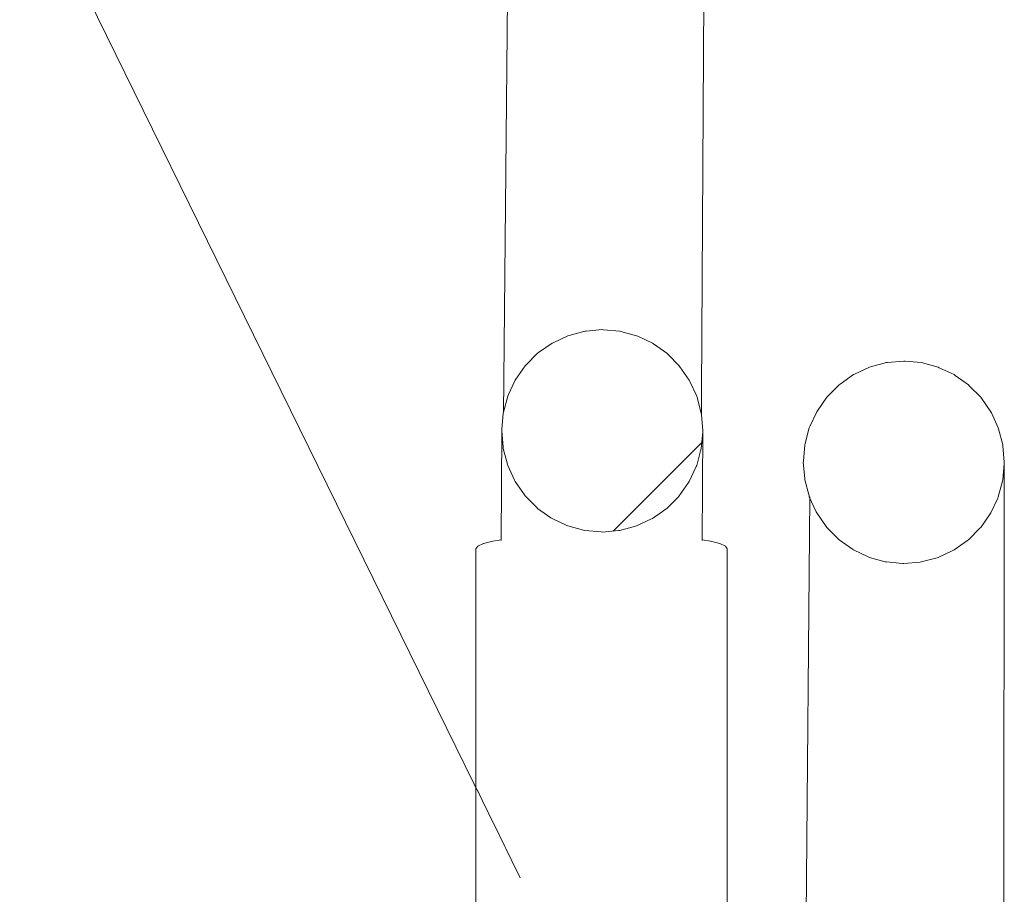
# Model space of a CAD drawing. Header units: millimetres. Extents: x 126830 to 197420, y -10585 to 21156.
# Tile 25 of 100: x 147592 to 147788, y 8903 to 9078. Entities that reach past the tile are written whole.
import ezdxf

# ---------------------------------------------------------------- set-up
doc = ezdxf.new("R2010")
doc.units = ezdxf.units.MM
doc.header["$MEASUREMENT"] = 0
doc.linetypes.add('Wipeout_Contour', pattern=[1000, 0, -1000])
for name, color, linetype in [('Popis', 7, 'Continuous'), ('Výplně - Povrchové', 7, 'Continuous'), ('Výplně – Řezové', 7, 'Continuous')]:
    doc.layers.add(name, color=color, linetype=linetype)

msp = doc.modelspace()

# ---------------------------------------------------------------- linework, layer by layer
at = {"color": 1, "linetype": 'Continuous', "lineweight": 13}
for p, q in [((147727.64, 8992.21), (147729.02, 9242.21)), ((147690.53, 9238.82), (147688.25, 8992.21)), ((147749.28, 8982.55), (147747.82, 8819.35))]:
    msp.add_line(p, q, dxfattribs=at)

# ---------------------------------------------------------------- wipeouts: each hides what was drawn before it
at = {"color": 254, "linetype": 'Wipeout_Contour', "lineweight": 0, "ltscale": 591997.626129}
msp.add_wipeout([(147726.64, 8988.6), (147726.74, 8988.82), (147726.62, 8967.18), (147726.62, 8967.16)], dxfattribs=at).dxf.layer = 'Výplně - Povrchové'
at = {"color": 254, "linetype": 'Wipeout_Contour', "lineweight": 0, "ltscale": 444163.553659}
msp.add_wipeout([(147787.95, 8989.2), (147787.95, 8842.71), (147787.82, 8819.35)], dxfattribs=at).dxf.layer = 'Výplně - Povrchové'
at = {"color": 254, "linetype": 'Wipeout_Contour', "lineweight": 0, "ltscale": 591852.710376}
msp.add_wipeout([(147690.52, 8985.86), (147690.63, 8985.64), (147690.51, 8964.17), (147690.5, 8964.19)], dxfattribs=at).dxf.layer = 'Výplně - Povrchové'
at = {"color": 254, "linetype": 'Wipeout_Contour', "lineweight": 0, "ltscale": 591990.958685}
msp.add_wipeout([(147725.27, 8985.64), (147725.15, 8964.17), (147725.14, 8964.16), (147725.13, 8985.44)], dxfattribs=at).dxf.layer = 'Výplně - Povrchové'
at = {"color": 254, "linetype": 'Wipeout_Contour', "lineweight": 0, "ltscale": 591859.981699}
msp.add_wipeout([(147692.49, 8982.96), (147692.63, 8982.76), (147692.51, 8961.51), (147692.5, 8961.53)], dxfattribs=at).dxf.layer = 'Výplně - Povrchové'
at = {"color": 254, "linetype": 'Wipeout_Contour', "lineweight": 0, "ltscale": 591981.949123}
msp.add_wipeout([(147723.27, 8982.76), (147723.15, 8961.51), (147723.14, 8961.5), (147723.1, 8982.59)], dxfattribs=at).dxf.layer = 'Výplně - Povrchové'
at = {"color": 254, "linetype": 'Wipeout_Contour', "lineweight": 0, "ltscale": 591868.892787}
msp.add_wipeout([(147694.92, 8980.45), (147695.09, 8980.28), (147694.98, 8959.24), (147694.96, 8959.25)], dxfattribs=at).dxf.layer = 'Výplně - Povrchové'
at = {"color": 254, "linetype": 'Wipeout_Contour', "lineweight": 0, "ltscale": 591971.317324}
msp.add_wipeout([(147720.8, 8980.28), (147720.69, 8959.24), (147720.67, 8959.23), (147720.61, 8980.14)], dxfattribs=at).dxf.layer = 'Výplně - Povrchové'
at = {"color": 254, "linetype": 'Wipeout_Contour', "lineweight": 0, "ltscale": 591879.611112}
msp.add_wipeout([(147697.95, 8978.26), (147697.83, 8957.4), (147697.81, 8957.41), (147697.75, 8978.4)], dxfattribs=at).dxf.layer = 'Výplně - Povrchové'
at = {"color": 254, "linetype": 'Wipeout_Contour', "lineweight": 0, "ltscale": 591891.746925}
msp.add_wipeout([(147700.89, 8976.88), (147701.11, 8976.78), (147700.99, 8956.05), (147700.97, 8956.06)], dxfattribs=at).dxf.layer = 'Výplně - Povrchové'
at = {"color": 254, "linetype": 'Wipeout_Contour', "lineweight": 0, "ltscale": 591959.314725}
msp.add_wipeout([(147717.95, 8978.26), (147717.83, 8957.4), (147717.81, 8957.39), (147717.73, 8978.16)], dxfattribs=at).dxf.layer = 'Výplně - Povrchové'
at = {"color": 254, "linetype": 'Wipeout_Contour', "lineweight": 0, "ltscale": 591904.900536}
msp.add_wipeout([(147704.24, 8975.93), (147704.47, 8975.87), (147704.36, 8955.23), (147704.34, 8955.24)], dxfattribs=at).dxf.layer = 'Výplně - Povrchové'
at = {"color": 254, "linetype": 'Wipeout_Contour', "lineweight": 0, "ltscale": 591918.657155}
msp.add_wipeout([(147707.71, 8975.58), (147707.95, 8975.56), (147707.84, 8954.96), (147707.81, 8954.97)], dxfattribs=at).dxf.layer = 'Výplně - Povrchové'
at = {"color": 254, "linetype": 'Wipeout_Contour', "lineweight": 0, "ltscale": 591932.590367}
msp.add_wipeout([(147711.18, 8975.85), (147711.42, 8975.87), (147711.31, 8955.23), (147711.28, 8955.23)], dxfattribs=at).dxf.layer = 'Výplně - Povrchové'
at = {"color": 254, "linetype": 'Wipeout_Contour', "lineweight": 0, "ltscale": 591946.279249}
msp.add_wipeout([(147714.79, 8976.78), (147714.67, 8956.05), (147714.65, 8956.05), (147714.56, 8976.72)], dxfattribs=at).dxf.layer = 'Výplně - Povrchové'
at = {"color": 254, "linetype": 'Wipeout_Contour', "lineweight": 0, "ltscale": 591923.42206}
msp.add_wipeout([(147732.82, 8972.21), (147732.82, 8142.67), (147732.44, 8142.67), (147732.44, 8972.74)], dxfattribs=at).dxf.layer = 'Výplně - Povrchové'

# ---------------------------------------------------------------- next in the draw order: linework, layer by layer
at = {"color": 1, "linetype": 'Continuous', "lineweight": 13}
msp.add_line((147787.93, 8989.2), (147787.82, 8819.35), dxfattribs=at)
at = {"color": 1, "linetype": 'Continuous', "lineweight": 13, "flags": 128}
msp.add_lwpolyline([(147787.93, 8989.2), (147787.64, 8985.94), (147787.58, 8985.71), (147786.74, 8982.55), (147786.64, 8982.33), (147785.27, 8979.37), (147785.13, 8979.17), (147783.27, 8976.49), (147783.1, 8976.32), (147780.8, 8974.01), (147780.61, 8973.87), (147777.95, 8971.99), (147777.73, 8971.89), (147774.79, 8970.51), (147774.56, 8970.45), (147771.42, 8969.6), (147771.18, 8969.58), (147767.95, 8969.29), (147767.71, 8969.31), (147764.48, 8969.6), (147764.24, 8969.66), (147761.11, 8970.51), (147760.89, 8970.61), (147757.95, 8971.99), (147757.75, 8972.13), (147755.09, 8974.01), (147754.92, 8974.18), (147752.63, 8976.49), (147752.49, 8976.69), (147750.63, 8979.37), (147750.53, 8979.59), (147749.15, 8982.55), (147749.09, 8982.79), (147748.25, 8985.94), (147748.23, 8986.19), (147747.95, 8989.44), (147747.97, 8989.68), (147748.25, 8992.94), (147748.32, 8993.18), (147749.15, 8996.33), (147749.26, 8996.55), (147750.63, 8999.51), (147750.77, 8999.72), (147752.63, 9002.39), (147752.8, 9002.57), (147755.09, 9004.87), (147755.29, 9005.02), (147757.95, 9006.89), (147758.17, 9006.99), (147761.11, 9008.37), (147761.35, 9008.44), (147764.48, 9009.28), (147764.72, 9009.31), (147767.95, 9009.59), (147768.19, 9009.57), (147771.42, 9009.28), (147771.66, 9009.22), (147774.79, 9008.38), (147775.01, 9008.27), (147777.95, 9006.89), (147778.15, 9006.75), (147780.8, 9004.88), (147780.98, 9004.7), (147783.27, 9002.39), (147783.41, 9002.19), (147785.27, 8999.52), (147785.37, 8999.29), (147786.74, 8996.33), (147786.81, 8996.1), (147787.64, 8992.94), (147787.67, 8992.7), (147787.95, 8989.44)], close=True, dxfattribs=at)

# ---------------------------------------------------------------- next in the draw order: wipeouts: each hides what was drawn before it
at = {"color": 254, "linetype": 'Wipeout_Contour', "lineweight": 0, "ltscale": 591844.275707}
msp.add_wipeout([(147688.25, 8992.21), (147688.13, 8970.43), (147688.13, 8970.45), (147688.23, 8992.46)], dxfattribs=at).dxf.layer = 'Výplně - Povrchové'
at = {"color": 254, "linetype": 'Wipeout_Contour', "lineweight": 0, "ltscale": 591920.486353}
msp.add_wipeout([(147732.44, 8972.74), (147732.44, 8142.67), (147731.32, 8142.67), (147731.32, 8973.25)], dxfattribs=at).dxf.layer = 'Výplně - Povrchové'

# ---------------------------------------------------------------- next in the draw order: linework, layer by layer
at = {"color": 1, "linetype": 'Continuous', "lineweight": 18}
for p, q in [((147732.82, 8972.21), (147732.44, 8972.74)), ((147732.82, 8142.67), (147732.82, 8972.21))]:
    msp.add_line(p, q, dxfattribs=at)

# ---------------------------------------------------------------- next in the draw order: wipeouts: each hides what was drawn before it
at = {"color": 254, "linetype": 'Wipeout_Contour', "lineweight": 0, "ltscale": 591843.877167}
msp.add_wipeout([(147687.95, 8995.71), (147688.23, 8992.46), (147688.13, 8970.45), (147687.83, 8973.88)], dxfattribs=at).dxf.layer = 'Výplně - Povrchové'
at = {"color": 254, "linetype": 'Wipeout_Contour', "lineweight": 0, "ltscale": 591914.628357}
msp.add_wipeout([(147731.32, 8973.25), (147731.32, 8142.67), (147729.48, 8142.67), (147729.48, 8973.74)], dxfattribs=at).dxf.layer = 'Výplně - Povrchové'

# ---------------------------------------------------------------- next in the draw order: linework, layer by layer
at = {"color": 1, "linetype": 'Continuous', "lineweight": 18}
msp.add_line((147732.44, 8972.74), (147731.32, 8973.25), dxfattribs=at)

# ---------------------------------------------------------------- next in the draw order: wipeouts: each hides what was drawn before it
at = {"color": 254, "linetype": 'Wipeout_Contour', "lineweight": 0, "ltscale": 591847.339892}
msp.add_wipeout([(147689.09, 8989.06), (147689.15, 8988.82), (147689.04, 8967.18), (147689.03, 8967.19)], dxfattribs=at).dxf.layer = 'Výplně - Povrchové'

# ---------------------------------------------------------------- next in the draw order: wipeouts: each hides what was drawn before it
at = {"color": 254, "linetype": 'Wipeout_Contour', "lineweight": 0, "ltscale": 739806.043045}
msp.add_wipeout([(147689.09, 8989.06), (147689.03, 8967.19), (147688.68, 8968.48), (147688.13, 8970.43), (147688.25, 8992.21)], dxfattribs=at).dxf.layer = 'Výplně - Povrchové'

# ---------------------------------------------------------------- next in the draw order: wipeouts: each hides what was drawn before it
at = {"color": 254, "linetype": 'Wipeout_Contour', "lineweight": 0, "ltscale": 591849.323257}
msp.add_wipeout([(147689.15, 8988.82), (147690.52, 8985.86), (147690.5, 8964.19), (147689.04, 8967.18)], dxfattribs=at).dxf.layer = 'Výplně - Povrchové'

# ---------------------------------------------------------------- next in the draw order: wipeouts: each hides what was drawn before it
at = {"color": 254, "linetype": 'Wipeout_Contour', "lineweight": 0, "ltscale": 739818.812571}
msp.add_wipeout([(147692.49, 8982.96), (147692.5, 8961.53), (147691.76, 8962.53), (147690.51, 8964.17), (147690.63, 8985.64)], dxfattribs=at).dxf.layer = 'Výplně - Povrchové'

# ---------------------------------------------------------------- next in the draw order: wipeouts: each hides what was drawn before it
at = {"color": 254, "linetype": 'Wipeout_Contour', "lineweight": 0, "ltscale": 591863.792676}
msp.add_wipeout([(147694.96, 8959.25), (147692.51, 8961.51), (147692.63, 8982.76), (147694.92, 8980.45)], dxfattribs=at).dxf.layer = 'Výplně - Povrchové'

# ---------------------------------------------------------------- next in the draw order: wipeouts: each hides what was drawn before it
at = {"color": 254, "linetype": 'Wipeout_Contour', "lineweight": 0, "ltscale": 739841.028193}
msp.add_wipeout([(147697.75, 8978.4), (147697.81, 8957.41), (147695.33, 8959.02), (147694.98, 8959.24), (147695.09, 8980.28)], dxfattribs=at).dxf.layer = 'Výplně - Povrchové'

# ---------------------------------------------------------------- next in the draw order: wipeouts: each hides what was drawn before it
at = {"color": 254, "linetype": 'Wipeout_Contour', "lineweight": 0, "ltscale": 739856.085612}
msp.add_wipeout([(147700.89, 8976.88), (147700.97, 8956.06), (147699.28, 8956.8), (147697.83, 8957.4), (147697.95, 8978.26)], dxfattribs=at).dxf.layer = 'Výplně - Povrchové'
at = {"color": 254, "linetype": 'Wipeout_Contour', "lineweight": 0, "ltscale": 4142099.654413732}
msp.add_wipeout([(147695.33, 8959.02), (147695.33, 8428.69), (147694.96, 8428.15), (147693.85, 8425.76), (147693.18, 8423.22), (147692.95, 8420.59), (147692.83, 8399.37), (147693.06, 8396.77), (147693.74, 8394.28), (147694.86, 8391.96), (147694.86, 8391.97), (147695.33, 8391.32), (147695.33, 8227.22), (147694.96, 8226.68), (147693.85, 8224.29), (147693.18, 8221.75), (147692.95, 8219.12), (147692.83, 8197.9), (147693.06, 8195.3), (147693.74, 8192.81), (147694.86, 8190.49), (147694.86, 8190.5), (147695.33, 8189.85), (147695.33, 8142.67), (147691.76, 8142.67), (147691.76, 8962.53), (147692.51, 8961.51), (147694.98, 8959.24)], dxfattribs=at).dxf.layer = 'Výplně - Povrchové'

# ---------------------------------------------------------------- next in the draw order: wipeouts: each hides what was drawn before it
at = {"color": 254, "linetype": 'Wipeout_Contour', "lineweight": 0, "ltscale": 739872.661073}
msp.add_wipeout([(147704.34, 8955.24), (147703.49, 8955.46), (147700.99, 8956.05), (147701.11, 8976.78), (147704.24, 8975.93)], dxfattribs=at).dxf.layer = 'Výplně - Povrchové'
at = {"color": 254, "linetype": 'Wipeout_Contour', "lineweight": 0, "ltscale": 887676.885391}
msp.add_wipeout([(147690.51, 8964.17), (147691.76, 8962.53), (147691.76, 8142.67), (147688.68, 8142.67), (147688.68, 8968.48), (147689.04, 8967.18)], dxfattribs=at).dxf.layer = 'Výplně - Povrchové'

# ---------------------------------------------------------------- next in the draw order: wipeouts: each hides what was drawn before it
at = {"color": 254, "linetype": 'Wipeout_Contour', "lineweight": 0, "ltscale": 591911.710136}
msp.add_wipeout([(147707.81, 8954.97), (147704.36, 8955.23), (147704.47, 8975.87), (147707.71, 8975.58)], dxfattribs=at).dxf.layer = 'Výplně - Povrchové'
at = {"color": 254, "linetype": 'Wipeout_Contour', "lineweight": 0, "ltscale": 1035622.983766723}
msp.add_wipeout([(147688.68, 8142.67), (147686.18, 8142.67), (147686.18, 8973.74), (147687.83, 8974.02), (147687.83, 8973.88), (147688.13, 8970.43), (147688.68, 8968.48)], dxfattribs=at).dxf.layer = 'Výplně - Povrchové'

# ---------------------------------------------------------------- next in the draw order: wipeouts: each hides what was drawn before it
at = {"color": 254, "linetype": 'Wipeout_Contour', "lineweight": 0, "ltscale": 591925.574528}
msp.add_wipeout([(147711.28, 8955.23), (147707.84, 8954.96), (147707.95, 8975.56), (147711.18, 8975.85)], dxfattribs=at).dxf.layer = 'Výplně - Povrchové'
at = {"color": 254, "linetype": 'Wipeout_Contour', "lineweight": 0, "ltscale": 591734.359263}
msp.add_wipeout([(147686.18, 8142.67), (147684.33, 8142.67), (147684.33, 8973.25), (147686.18, 8973.74)], dxfattribs=at).dxf.layer = 'Výplně - Povrchové'

# ---------------------------------------------------------------- next in the draw order: linework, layer by layer
at = {"color": 1, "linetype": 'Continuous', "lineweight": 18}
msp.add_line((147687.83, 8974.02), (147686.18, 8973.74), dxfattribs=at)

# ---------------------------------------------------------------- next in the draw order: wipeouts: each hides what was drawn before it
at = {"color": 254, "linetype": 'Wipeout_Contour', "lineweight": 0, "ltscale": 739922.984949}
msp.add_wipeout([(147714.56, 8976.72), (147714.65, 8956.05), (147712.18, 8955.46), (147711.31, 8955.23), (147711.42, 8975.87)], dxfattribs=at).dxf.layer = 'Výplně - Povrchové'
at = {"color": 254, "linetype": 'Wipeout_Contour', "lineweight": 0, "ltscale": 591728.358909}
msp.add_wipeout([(147684.33, 8142.67), (147683.2, 8142.67), (147683.2, 8972.74), (147684.33, 8973.25)], dxfattribs=at).dxf.layer = 'Výplně - Povrchové'
at = {"color": 254, "linetype": 'Wipeout_Contour', "lineweight": 0, "ltscale": 887768.430707}
msp.add_wipeout([(147707.84, 8435.69), (147705.34, 8435.47), (147703.49, 8434.97), (147703.49, 8955.46), (147704.36, 8955.23), (147707.84, 8954.96)], dxfattribs=at).dxf.layer = 'Výplně - Povrchové'

# ---------------------------------------------------------------- next in the draw order: linework, layer by layer
at = {"color": 1, "linetype": 'Continuous', "lineweight": 18}
msp.add_line((147686.18, 8973.74), (147684.33, 8973.25), dxfattribs=at)

# ---------------------------------------------------------------- next in the draw order: wipeouts: each hides what was drawn before it
at = {"color": 254, "linetype": 'Wipeout_Contour', "lineweight": 0, "ltscale": 739940.298281}
msp.add_wipeout([(147717.73, 8978.16), (147717.81, 8957.39), (147716.38, 8956.8), (147714.67, 8956.05), (147714.79, 8976.78)], dxfattribs=at).dxf.layer = 'Výplně - Povrchové'
at = {"color": 254, "linetype": 'Wipeout_Contour', "lineweight": 0, "ltscale": 591725.273975}
msp.add_wipeout([(147683.2, 8972.74), (147683.2, 8142.67), (147682.82, 8142.67), (147682.82, 8972.21)], dxfattribs=at).dxf.layer = 'Výplně - Povrchové'
at = {"color": 254, "linetype": 'Wipeout_Contour', "lineweight": 0, "ltscale": 1035686.043400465}
msp.add_wipeout([(147703.49, 8434.97), (147702.82, 8434.79), (147700.45, 8433.68), (147699.28, 8432.86), (147699.28, 8956.8), (147700.99, 8956.05), (147703.49, 8955.46)], dxfattribs=at).dxf.layer = 'Výplně - Povrchové'

# ---------------------------------------------------------------- next in the draw order: linework, layer by layer
at = {"color": 1, "linetype": 'Continuous', "lineweight": 18}
for p, q in [((147684.33, 8973.25), (147683.2, 8972.74)), ((147683.2, 8972.74), (147682.82, 8972.21)), ((147682.82, 8142.67), (147682.82, 8972.21))]:
    msp.add_line(p, q, dxfattribs=at)

# ---------------------------------------------------------------- next in the draw order: wipeouts: each hides what was drawn before it
at = {"color": 254, "linetype": 'Wipeout_Contour', "lineweight": 0, "ltscale": 739956.46651}
msp.add_wipeout([(147720.61, 8980.14), (147720.67, 8959.23), (147720.33, 8959.02), (147717.83, 8957.4), (147717.95, 8978.26)], dxfattribs=at).dxf.layer = 'Výplně - Povrchové'
at = {"color": 254, "linetype": 'Wipeout_Contour', "lineweight": 0, "ltscale": 1035657.556593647}
msp.add_wipeout([(147699.28, 8432.86), (147698.31, 8432.17), (147696.46, 8430.31), (147695.33, 8428.69), (147695.33, 8959.02), (147697.83, 8957.4), (147699.28, 8956.8)], dxfattribs=at).dxf.layer = 'Výplně - Povrchové'

# ---------------------------------------------------------------- next in the draw order: wipeouts: each hides what was drawn before it
at = {"color": 254, "linetype": 'Wipeout_Contour', "lineweight": 0, "ltscale": 591976.271226}
msp.add_wipeout([(147723.14, 8961.5), (147720.69, 8959.24), (147720.8, 8980.28), (147723.1, 8982.59)], dxfattribs=at).dxf.layer = 'Výplně - Povrchové'

# ---------------------------------------------------------------- next in the draw order: wipeouts: each hides what was drawn before it
at = {"color": 254, "linetype": 'Wipeout_Contour', "lineweight": 0, "ltscale": 739981.446212}
msp.add_wipeout([(147725.14, 8964.16), (147723.9, 8962.53), (147723.15, 8961.51), (147723.27, 8982.76), (147725.13, 8985.44)], dxfattribs=at).dxf.layer = 'Výplně - Povrchové'

# ---------------------------------------------------------------- next in the draw order: wipeouts: each hides what was drawn before it
at = {"color": 254, "linetype": 'Wipeout_Contour', "lineweight": 0, "ltscale": 591993.487422}
msp.add_wipeout([(147726.64, 8988.6), (147726.62, 8967.16), (147725.15, 8964.17), (147725.27, 8985.64)], dxfattribs=at).dxf.layer = 'Výplně - Povrchové'

# ---------------------------------------------------------------- next in the draw order: wipeouts: each hides what was drawn before it
at = {"color": 254, "linetype": 'Wipeout_Contour', "lineweight": 0, "ltscale": 592001.792269}
msp.add_wipeout([(147727.58, 8991.98), (147727.64, 8992.21), (147727.52, 8970.43), (147727.52, 8970.42)], dxfattribs=at).dxf.layer = 'Výplně - Povrchové'

# ---------------------------------------------------------------- next in the draw order: wipeouts: each hides what was drawn before it
at = {"color": 254, "linetype": 'Wipeout_Contour', "lineweight": 0, "ltscale": 739998.118254}
msp.add_wipeout([(147726.74, 8988.82), (147727.58, 8991.98), (147727.52, 8970.42), (147726.98, 8968.48), (147726.62, 8967.18)], dxfattribs=at).dxf.layer = 'Výplně - Povrchové'

# ---------------------------------------------------------------- next in the draw order: wipeouts: each hides what was drawn before it
at = {"color": 254, "linetype": 'Wipeout_Contour', "lineweight": 0, "ltscale": 592003.57862}
msp.add_wipeout([(147727.95, 8995.71), (147727.83, 8973.88), (147727.83, 8973.86), (147727.93, 8995.47)], dxfattribs=at).dxf.layer = 'Výplně - Povrchové'

# ---------------------------------------------------------------- next in the draw order: wipeouts: each hides what was drawn before it
at = {"color": 254, "linetype": 'Wipeout_Contour', "lineweight": 0, "ltscale": 592002.338962}
msp.add_wipeout([(147727.93, 8995.47), (147727.83, 8973.86), (147727.52, 8970.43), (147727.64, 8992.21)], dxfattribs=at).dxf.layer = 'Výplně - Povrchové'

# ---------------------------------------------------------------- next in the draw order: wipeouts: each hides what was drawn before it
at = {"color": 254, "linetype": 'Wipeout_Contour', "lineweight": 0, "ltscale": 1035906.292989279}
msp.add_wipeout([(147729.48, 8973.74), (147729.48, 8142.67), (147726.98, 8142.67), (147726.98, 8968.48), (147727.52, 8970.43), (147727.83, 8973.88), (147727.83, 8974.02)], dxfattribs=at).dxf.layer = 'Výplně - Povrchové'
at = {"color": 254, "linetype": 'Wipeout_Contour', "lineweight": 0, "ltscale": 10654676.9375676}
msp.add_wipeout([(147727.95, 8995.71), (147727.93, 8995.47), (147727.64, 8992.21), (147727.58, 8991.98), (147726.74, 8988.82), (147726.64, 8988.6), (147725.27, 8985.64), (147725.13, 8985.44), (147723.27, 8982.76), (147723.1, 8982.59), (147720.8, 8980.28), (147720.61, 8980.14), (147717.95, 8978.26), (147717.73, 8978.16), (147714.79, 8976.78), (147714.56, 8976.72), (147711.42, 8975.87), (147711.18, 8975.85), (147707.95, 8975.56), (147707.71, 8975.58), (147704.47, 8975.87), (147704.24, 8975.93), (147701.11, 8976.78), (147700.89, 8976.88), (147697.95, 8978.26), (147697.75, 8978.4), (147695.09, 8980.28), (147694.92, 8980.45), (147692.63, 8982.76), (147692.49, 8982.96), (147690.63, 8985.64), (147690.52, 8985.86), (147689.15, 8988.82), (147689.09, 8989.06), (147688.25, 8992.21), (147688.23, 8992.46), (147687.95, 8995.71), (147687.97, 8995.96), (147688.25, 8999.21), (147688.31, 8999.45), (147689.15, 9002.6), (147689.26, 9002.83), (147690.63, 9005.78), (147690.77, 9005.99), (147692.63, 9008.66), (147692.8, 9008.84), (147695.09, 9011.15), (147695.29, 9011.29), (147697.95, 9013.16), (147698.17, 9013.26), (147701.11, 9014.64), (147701.35, 9014.71), (147704.47, 9015.55), (147704.72, 9015.58), (147707.95, 9015.86), (147708.19, 9015.84), (147711.42, 9015.55), (147711.66, 9015.49), (147714.79, 9014.65), (147715.01, 9014.54), (147717.95, 9013.16), (147718.15, 9013.02), (147720.8, 9011.15), (147720.98, 9010.97), (147723.27, 9008.66), (147723.41, 9008.46), (147725.27, 9005.79), (147725.37, 9005.56), (147726.74, 9002.6), (147726.81, 9002.37), (147727.64, 8999.21), (147727.67, 8998.97)], dxfattribs=at).dxf.layer = 'Výplně – Řezové'

# ---------------------------------------------------------------- next in the draw order: hatches: boundary and pattern name
at = {"layer": 'Výplně – Řezové', "linetype": 'Continuous', "lineweight": 20, "true_color": 0xffaaaa}
h = msp.add_hatch(dxfattribs=at)
h.set_pattern_fill('Kov___ocel_0001', color=21, style=0, pattern_type=2)
h.set_pattern_definition([(45, (0, 0), (-79.54951, 79.54951), []), (45, (-26.52, 26.52), (-79.54951, 79.54951), [])])
h.paths.add_polyline_path([(147727.95, 8995.71), (147727.93, 8995.47), (147727.64, 8992.21), (147727.58, 8991.98), (147726.74, 8988.82), (147726.64, 8988.6), (147725.27, 8985.64), (147725.13, 8985.44), (147723.27, 8982.76), (147723.1, 8982.59), (147720.8, 8980.28), (147720.61, 8980.14), (147717.95, 8978.26), (147717.73, 8978.16), (147714.79, 8976.78), (147714.56, 8976.72), (147711.42, 8975.87), (147711.18, 8975.85), (147707.95, 8975.56), (147707.71, 8975.58), (147704.47, 8975.87), (147704.24, 8975.93), (147701.11, 8976.78), (147700.89, 8976.88), (147697.95, 8978.26), (147697.75, 8978.4), (147695.09, 8980.28), (147694.92, 8980.45), (147692.63, 8982.76), (147692.49, 8982.96), (147690.63, 8985.64), (147690.52, 8985.86), (147689.15, 8988.82), (147689.09, 8989.06), (147688.25, 8992.21), (147688.23, 8992.46), (147687.95, 8995.71), (147687.97, 8995.96), (147688.25, 8999.21), (147688.31, 8999.45), (147689.15, 9002.6), (147689.26, 9002.83), (147690.63, 9005.78), (147690.77, 9005.99), (147692.63, 9008.66), (147692.8, 9008.84), (147695.09, 9011.15), (147695.29, 9011.29), (147697.95, 9013.16), (147698.17, 9013.26), (147701.11, 9014.64), (147701.35, 9014.71), (147704.47, 9015.55), (147704.72, 9015.58), (147707.95, 9015.86), (147708.19, 9015.84), (147711.42, 9015.55), (147711.66, 9015.49), (147714.79, 9014.65), (147715.01, 9014.54), (147717.95, 9013.16), (147718.15, 9013.02), (147720.8, 9011.15), (147720.98, 9010.97), (147723.27, 9008.66), (147723.41, 9008.46), (147725.27, 9005.79), (147725.37, 9005.56), (147726.74, 9002.6), (147726.81, 9002.37), (147727.64, 8999.21), (147727.67, 8998.97)])

# ---------------------------------------------------------------- next in the draw order: linework, layer by layer
at = {"color": 1, "linetype": 'Continuous', "lineweight": 18}
for p, q in [((147687.95, 8995.71), (147687.83, 8973.88)), ((147727.95, 8995.71), (147727.83, 8973.88)), ((147729.48, 8973.74), (147727.83, 8974.02)), ((147731.32, 8973.25), (147729.48, 8973.74))]:
    msp.add_line(p, q, dxfattribs=at)
at = {"color": 1, "linetype": 'Continuous', "lineweight": 18, "flags": 128}
msp.add_lwpolyline([(147727.93, 8995.47), (147727.64, 8992.21), (147727.58, 8991.98), (147726.74, 8988.82), (147726.64, 8988.6), (147725.27, 8985.64), (147725.13, 8985.44), (147723.27, 8982.76), (147723.1, 8982.59), (147720.8, 8980.28), (147720.61, 8980.14), (147717.95, 8978.26), (147717.73, 8978.16), (147714.79, 8976.78), (147714.56, 8976.72), (147711.42, 8975.87), (147711.18, 8975.85), (147707.95, 8975.56), (147707.71, 8975.58), (147704.47, 8975.87), (147704.24, 8975.93), (147701.11, 8976.78), (147700.89, 8976.88), (147697.95, 8978.26), (147697.75, 8978.4), (147695.09, 8980.28), (147694.92, 8980.45), (147692.63, 8982.76), (147692.49, 8982.96), (147690.63, 8985.64), (147690.52, 8985.86), (147689.15, 8988.82), (147689.09, 8989.06), (147688.25, 8992.21), (147688.23, 8992.46), (147687.95, 8995.71), (147687.97, 8995.96), (147688.25, 8999.21), (147688.31, 8999.45), (147689.15, 9002.6), (147689.26, 9002.83), (147690.63, 9005.78), (147690.77, 9005.99), (147692.63, 9008.66), (147692.8, 9008.84), (147695.09, 9011.15), (147695.29, 9011.29), (147697.95, 9013.16), (147698.17, 9013.26), (147701.11, 9014.64), (147701.35, 9014.71), (147704.47, 9015.55), (147704.72, 9015.58), (147707.95, 9015.86), (147708.19, 9015.84), (147711.42, 9015.55), (147711.66, 9015.49), (147714.79, 9014.65), (147715.01, 9014.54), (147717.95, 9013.16), (147718.15, 9013.02), (147720.8, 9011.15), (147720.98, 9010.97), (147723.27, 9008.66), (147723.41, 9008.46), (147725.27, 9005.79), (147725.37, 9005.56), (147726.74, 9002.6), (147726.81, 9002.37), (147727.64, 8999.21), (147727.67, 8998.97), (147727.95, 8995.71)], close=True, dxfattribs=at)
at = {"layer": 'Popis', "color": 1, "linetype": 'Continuous', "lineweight": 18}
msp.add_line((147691.6, 8906.73), (147592.03, 9109.57), dxfattribs=at)

# ---------------------------------------------------------------- next in the draw order: wipeouts: each hides what was drawn before it
at = {"color": 254, "linetype": 'Wipeout_Contour', "lineweight": 0, "ltscale": 887889.049663}
msp.add_wipeout([(147726.98, 8142.67), (147723.9, 8142.67), (147723.9, 8962.53), (147725.15, 8964.17), (147726.62, 8967.18), (147726.98, 8968.48)], dxfattribs=at).dxf.layer = 'Výplně - Povrchové'

# ---------------------------------------------------------------- next in the draw order: wipeouts: each hides what was drawn before it
at = {"color": 254, "linetype": 'Wipeout_Contour', "lineweight": 0, "ltscale": 3846974.743514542}
msp.add_wipeout([(147723.9, 8962.53), (147723.9, 8142.67), (147720.33, 8142.67), (147720.33, 8189.85), (147720.82, 8190.52), (147721.93, 8192.81), (147722.6, 8195.3), (147722.83, 8197.9), (147722.95, 8219.12), (147722.72, 8221.75), (147722.04, 8224.29), (147720.94, 8226.68), (147720.33, 8227.55), (147720.33, 8391.32), (147720.82, 8391.99), (147721.93, 8394.28), (147722.6, 8396.77), (147722.83, 8399.37), (147722.95, 8420.59), (147722.72, 8423.22), (147722.04, 8425.76), (147720.94, 8428.15), (147720.33, 8429.02), (147720.33, 8959.02), (147720.69, 8959.24), (147723.15, 8961.51)], dxfattribs=at).dxf.layer = 'Výplně - Povrchové'

# ---------------------------------------------------------------- next in the draw order: wipeouts: each hides what was drawn before it
at = {"color": 254, "linetype": 'Wipeout_Contour', "lineweight": 0, "ltscale": 1035804.024824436}
msp.add_wipeout([(147720.33, 8429.02), (147719.44, 8430.31), (147717.59, 8432.17), (147716.38, 8433.02), (147716.38, 8956.8), (147717.83, 8957.4), (147720.33, 8959.02)], dxfattribs=at).dxf.layer = 'Výplně - Povrchové'

# ---------------------------------------------------------------- next in the draw order: wipeouts: each hides what was drawn before it
at = {"color": 254, "linetype": 'Wipeout_Contour', "lineweight": 0, "ltscale": 1035776.345916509}
msp.add_wipeout([(147714.67, 8956.05), (147716.38, 8956.8), (147716.38, 8433.02), (147715.45, 8433.68), (147713.08, 8434.79), (147712.18, 8435.04), (147712.18, 8955.46)], dxfattribs=at).dxf.layer = 'Výplně - Povrchové'

# ---------------------------------------------------------------- next in the draw order: wipeouts: each hides what was drawn before it
at = {"color": 254, "linetype": 'Wipeout_Contour', "lineweight": 0, "ltscale": 1035746.18582175}
msp.add_wipeout([(147711.31, 8955.23), (147712.18, 8955.46), (147712.18, 8435.04), (147710.55, 8435.47), (147707.95, 8435.7), (147707.84, 8435.69), (147707.84, 8954.96)], dxfattribs=at).dxf.layer = 'Výplně - Povrchové'

doc.saveas('drawing.dxf')
